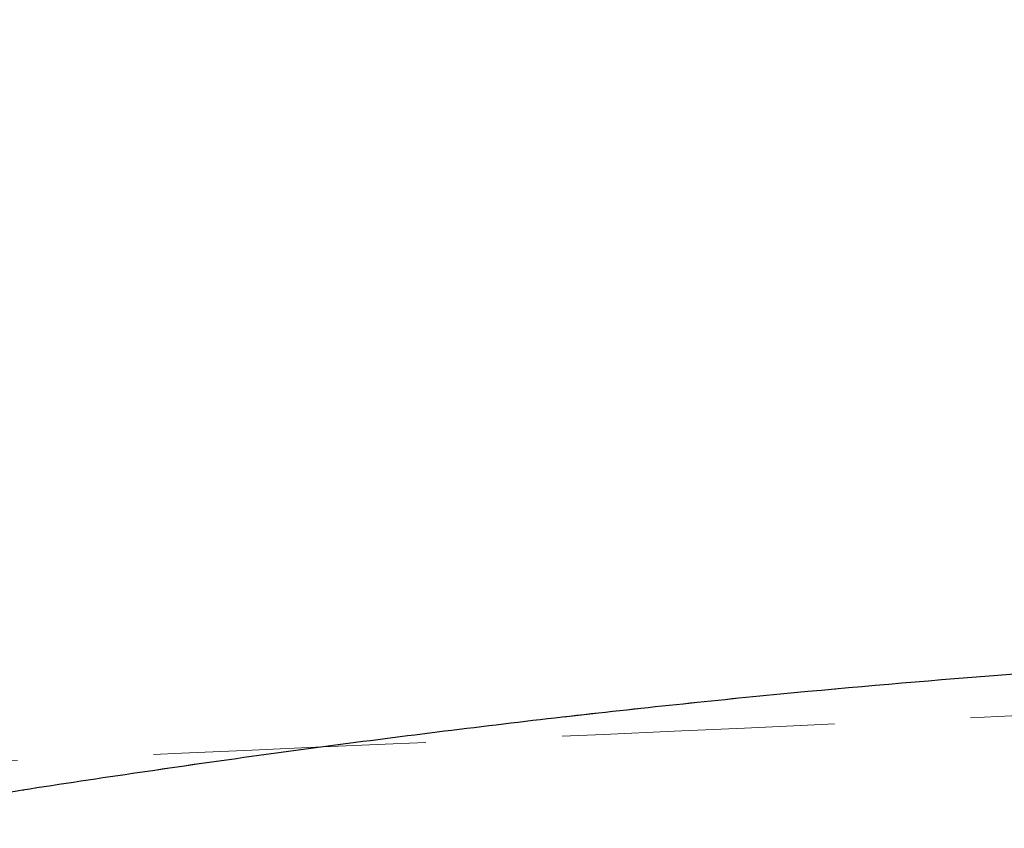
# Model space of a CAD drawing. Header units: millimetres. Extents: x 60 to 406, y 6 to 289.
# Tile 27 of 43: x 157.85 to 162.44, y 281.12 to 284.89. Entities that reach past the tile are written whole.
import ezdxf

# ---------------------------------------------------------------- set-up
doc = ezdxf.new("R2010")
doc.units = ezdxf.units.MM
doc.linetypes.add('HIDDEN', pattern=[1.905, 1.27, -0.635])

msp = doc.modelspace()

# ---------------------------------------------------------------- linework, layer by layer
at = {"color": 7, "linetype": 'Continuous', "lineweight": 25}
msp.add_arc((160.417493, 280.512841), 5.219058, 15.224712, 91.504868, dxfattribs=at)
at = {"color": 7, "linetype": 'HIDDEN', "lineweight": 18}
msp.add_arc((160.417493, 280.512841), 5.219058, 15.224712, 91.504868, dxfattribs=at)
at = {"color": 7, "linetype": 'Continuous', "lineweight": 25}
msp.add_open_spline([(165.453379, 281.883394), (165.281723, 281.897437), (164.938416, 281.925524), (164.240615, 281.928931), (163.430169, 281.903423), (162.521109, 281.848727), (161.53085, 281.765855), (160.477531, 281.656975), (159.380589, 281.522974), (158.272005, 281.367603), (157.181073, 281.19593), (156.499145, 281.072081), (156.158179, 281.010156)], degree=3, knots=[0, 0, 0, 0, 0.101434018, 0.202865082, 0.302211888, 0.40155618, 0.500079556, 0.598601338, 0.699298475, 0.799995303, 0.899997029, 1, 1, 1, 1], dxfattribs=at)
at = {"color": 7, "linetype": 'HIDDEN', "lineweight": 18}
for points, knots in [([(165.453379, 281.883394), (165.281723, 281.897437), (164.938416, 281.925524), (164.240615, 281.928931), (163.430169, 281.903423), (162.521109, 281.848727), (161.53085, 281.765855), (160.477531, 281.656975), (159.380589, 281.522974), (158.272005, 281.367603), (157.181073, 281.19593), (156.499145, 281.072081), (156.158179, 281.010156)], [0, 0, 0, 0, 0.101434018, 0.202865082, 0.302211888, 0.40155618, 0.500079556, 0.598601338, 0.699298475, 0.799995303, 0.899997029, 1, 1, 1, 1]), ([(154.66721, 281.300602), (156.41733, 281.377629), (159.911765, 281.531429), (163.405947, 281.69086), (165.150135, 281.770443)], [0, 0, 0, 0, 0.50083095, 1, 1, 1, 1]), ([(154.66721, 281.300602), (156.41733, 281.377629), (159.911765, 281.531429), (163.405947, 281.69086), (165.150135, 281.770443)], [0, 0, 0, 0, 0.50083095, 1, 1, 1, 1])]:
    msp.add_open_spline(points, degree=3, knots=knots, dxfattribs=at)

doc.saveas('drawing.dxf')
